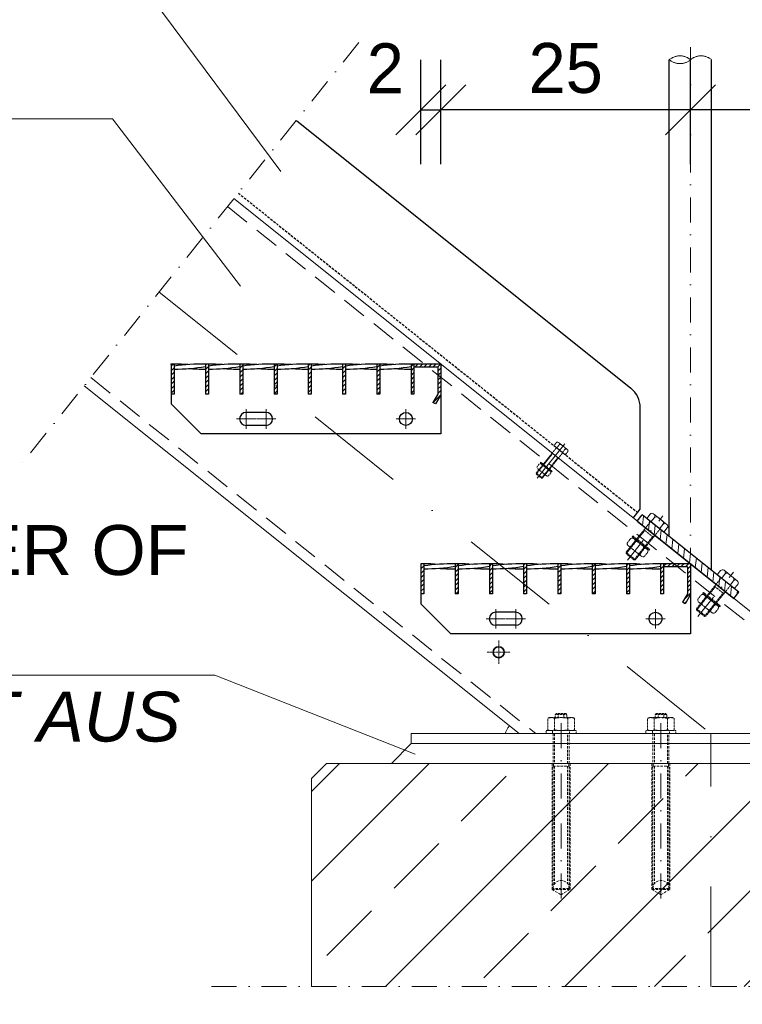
# Model space of a CAD drawing. Header units: millimetres. Extents: x -6179 to 18141, y -8419 to 8561.
# Tile 31 of 118: x 6602 to 7325, y -7547 to -6562. Entities that reach past the tile are written whole.
import ezdxf

# ---------------------------------------------------------------- set-up
doc = ezdxf.new("R2010")
doc.units = ezdxf.units.MM
for name, pattern in [('ACAD_ISO10W100', [18, 12, -3, 0, -3]), ('DASHDOT', [1, 0.5, -0.25, 0, -0.25]), ('HIDDEN', [0.375, 0.25, -0.125]), ('STRICHPUNKT', [25.4, 12.7, -6.35, 0, -6.35])]:
    doc.linetypes.add(name, pattern=pattern)
for name, color, linetype in [('A-Dimline-D', 7, 'Continuous'), ('POL_Bema', 7, 'Continuous'), ('Text', 7, 'Continuous')]:
    doc.layers.add(name, color=color, linetype=linetype)
for name, color, linetype, lineweight in [('Bemaßung', 7, 'Continuous', 9), ('Betonfundamente', 7, 'Continuous', 18), ('Dübel', 7, 'Continuous', 9), ('Dübel&Schrauben', 7, 'Continuous', 9), ('Geländer', 7, 'Continuous', 25), ('Mutter M12', 7, 'Continuous', 9), ('Mutter M16', 7, 'Continuous', 9), ('Schraffur Stahl', 7, 'Continuous', 5), ('Schrauben M12', 7, 'Continuous', 9), ('Stufen&Podest', 7, 'Continuous', 9), ('Tragegurt', 7, 'Continuous', 20)]:
    doc.layers.add(name, color=color, linetype=linetype, lineweight=lineweight)
doc.styles.add('Arial_Standard', font='arial.ttf')
doc.dimstyles.new('DIN', dxfattribs={"dimtxt": 2.5, "dimasz": 2.5, "dimexe": 1.25, "dimexo": 0.625, "dimtad": 1, "dimtih": 1, "dimdec": 4, "dimdsep": 46, "dimlunit": 6, "dimtxsty": 'Standard', "dimcen": 2.5, "dimadec": 0, "dimazin": 0, "dimtfac": 1, "dimtdec": 4, "dimtmove": 0, "dimatfit": 3, "dimfxl": 0, "dimtvp": 1, "dimtolj": 1, "dimtzin": 0, "dimarcsym": 0})

# ---------------------------------------------------------------- blocks, each defined once
blk = doc.blocks.new('_Oblique')
at = {"layer": 'POL_Bema', "color": 0, "lineweight": -2}
blk.add_line((-0.5, -0.5), (0.5, 0.5), dxfattribs=at)
blk = doc.blocks.new('*D58')
at = {"layer": 'Bemaßung', "color": 0, "lineweight": -2}
for p, q in [((6893.76, -7579.47), (6893.76, -7696.51)), ((7693.76, -7579.47), (7693.76, -7696.51)), ((7693.76, -7646.51), (6893.76, -7646.51))]:
    blk.add_line(p, q, dxfattribs=at)
at = {"layer": 'DEFPOINTS', "color": 0}
for p in [(6893.76, -7529.47), (7693.76, -7529.47), (6893.76, -7646.51)]:
    blk.add_point(p, dxfattribs=at)
at = {"layer": 'Bemaßung', "color": 0, "lineweight": -2, "xscale": 50, "yscale": 50, "zscale": 50, "rotation": 180}
blk.add_blockref('_Oblique', (6893.76, -7646.51), dxfattribs=at)
at = {"layer": 'Bemaßung', "color": 0, "lineweight": -2, "xscale": 50, "yscale": 50, "zscale": 50}
blk.add_blockref('_Oblique', (7693.76, -7646.51), dxfattribs=at)
at = {"layer": 'Bemaßung', "color": 0, "insert": (7293.76, -7602.8), "char_height": 50, "attachment_point": 5}
blk.add_mtext('\\A1;800', dxfattribs=at)
blk = doc.blocks.new('*D69')
at = {"layer": 'Bemaßung', "color": 0, "lineweight": -2}
for p, q in [((7353.35, -6906.27), (7490.25, -6906.27)), ((7440.25, -7106.27), (7440.25, -6906.27)), ((7353.35, -7106.27), (7490.25, -7106.27))]:
    blk.add_line(p, q, dxfattribs=at)
at = {"layer": 'DEFPOINTS', "color": 0}
for p in [(7003.35, -6906.27), (7440.25, -6906.27), (7003.35, -7106.27)]:
    blk.add_point(p, dxfattribs=at)
at = {"layer": 'Bemaßung', "color": 0, "lineweight": -2, "xscale": 50, "yscale": 50, "zscale": 50}
for p, rotation in [((7440.25, -6906.27), 90), ((7440.25, -7106.27), 270)]:
    blk.add_blockref('_Oblique', p, dxfattribs=dict(at, rotation=rotation))
at = {"layer": 'Bemaßung', "color": 0, "insert": (7392.41, -7006.27), "char_height": 50, "attachment_point": 5, "rotation": 90}
blk.add_mtext('\\A1;20', dxfattribs=at)
blk = doc.blocks.new('*D70')
at = {"layer": 'Bemaßung', "color": 0, "lineweight": -2}
for p, q in [((7023.35, -6706.27), (7023.35, -6601.66)), ((7273.35, -6706.27), (7273.35, -6601.66)), ((7273.35, -6651.66), (7023.35, -6651.66))]:
    blk.add_line(p, q, dxfattribs=at)
at = {"layer": 'DEFPOINTS', "color": 0}
for p in [(7023.35, -6651.66), (7023.35, -7106.27), (7273.35, -7106.27)]:
    blk.add_point(p, dxfattribs=at)
at = {"layer": 'Bemaßung', "color": 0, "lineweight": -2, "xscale": 50, "yscale": 50, "zscale": 50, "rotation": 180}
blk.add_blockref('_Oblique', (7023.35, -6651.66), dxfattribs=at)
at = {"layer": 'Bemaßung', "color": 0, "lineweight": -2, "xscale": 50, "yscale": 50, "zscale": 50}
blk.add_blockref('_Oblique', (7273.35, -6651.66), dxfattribs=at)
at = {"layer": 'Bemaßung', "color": 0, "insert": (7148.35, -6610.21), "char_height": 50, "attachment_point": 5}
blk.add_mtext('\\A1;25', dxfattribs=at)
blk = doc.blocks.new('*D71')
at = {"layer": 'Bemaßung', "color": 0, "lineweight": -2}
for p, q in [((7003.35, -6706.27), (7003.35, -6601.66)), ((7023.35, -6706.27), (7023.35, -6601.66)), ((7003.35, -6651.66), (7023.35, -6651.66))]:
    blk.add_line(p, q, dxfattribs=at)
at = {"layer": 'DEFPOINTS', "color": 0}
for p in [(7023.35, -6651.66), (7003.35, -7106.27), (7023.35, -7106.27)]:
    blk.add_point(p, dxfattribs=at)
at = {"layer": 'Bemaßung', "color": 0, "lineweight": -2, "xscale": 50, "yscale": 50, "zscale": 50, "rotation": 180}
blk.add_blockref('_Oblique', (7003.35, -6651.66), dxfattribs=at)
at = {"layer": 'Bemaßung', "color": 0, "lineweight": -2, "xscale": 50, "yscale": 50, "zscale": 50}
blk.add_blockref('_Oblique', (7023.35, -6651.66), dxfattribs=at)
at = {"layer": 'Bemaßung', "color": 0, "insert": (6967.75, -6610.21), "char_height": 50, "attachment_point": 5}
blk.add_mtext('\\A1;2', dxfattribs=at)
blk = doc.blocks.new('*D72')
at = {"layer": 'Bemaßung', "color": 0, "lineweight": -2}
for p, q in [((7273.35, -6706.27), (7273.35, -6601.66)), ((7485.85, -6706.27), (7485.85, -6601.66)), ((7485.85, -6651.66), (7273.35, -6651.66))]:
    blk.add_line(p, q, dxfattribs=at)
at = {"layer": 'DEFPOINTS', "color": 0}
for p in [(7273.35, -6651.66), (7273.35, -7106.27), (7485.85, -7106.27)]:
    blk.add_point(p, dxfattribs=at)
at = {"layer": 'Bemaßung', "color": 0, "lineweight": -2, "xscale": 50, "yscale": 50, "zscale": 50, "rotation": 180}
blk.add_blockref('_Oblique', (7273.35, -6651.66), dxfattribs=at)
at = {"layer": 'Bemaßung', "color": 0, "lineweight": -2, "xscale": 50, "yscale": 50, "zscale": 50}
blk.add_blockref('_Oblique', (7485.85, -6651.66), dxfattribs=at)
at = {"layer": 'Bemaßung', "color": 0, "insert": (7398.35, -6610.21), "char_height": 50, "attachment_point": 5}
blk.add_mtext('\\A1;21', dxfattribs=at)

msp = doc.modelspace()

# ---------------------------------------------------------------- hatches: boundary and pattern name
at = {"layer": 'Betonfundamente', "lineweight": 9}
h = msp.add_hatch(dxfattribs=at)
h.set_pattern_fill('ANSI33', color=256, scale=20, style=0)
h.set_pattern_definition([(45, (-127300.86, -4579.97), (-89.80256, 89.80256), []), (45, (-127211.06, -4579.97), (-89.80256, 89.80256), [63.5, -31.75])])
h.paths.add_polyline_path([(6893.76101, -7529.46565), (7693.76101, -7529.46565), (7693.76101, -7321.27428), (7678.76101, -7306.27428), (6908.76101, -7306.27428), (6893.76101, -7321.27428)])
at = {"layer": 'Geländer', "lineweight": 9}
h = msp.add_hatch(dxfattribs=at)
h.set_pattern_fill('ANSI31', color=256, scale=2, angle=218.65980825, style=0)
h.set_pattern_definition([(263.6598083, (-134973.143, -23427.13), (6.31116172, -0.7012402), [])])
h.paths.add_polyline_path([(7308.65001, -7124.2655), (7321.76861, -7134.76038), (7316.77105, -7141.00733), (7303.65245, -7130.51245)])
h.paths.add_polyline_path([(7273.35474, -7096.02929), (7308.65001, -7124.2655), (7303.65245, -7130.51245), (7268.35718, -7102.27624)])
h.paths.add_polyline_path([(7241.99095, -7072.475, -0.414213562), (7243.67763, -7072.28759), (7246.62123, -7074.64248), (7273.35474, -7096.02929), (7268.35718, -7102.27624), (7237.74302, -7077.78491)])
h.paths.add_polyline_path([(7232.62052, -7064.97866, 0.414213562), (7232.43312, -7063.29199), (7238.05947, -7067.79307), (7233.06191, -7074.04002), (7228.3726, -7070.28857)])
h.paths.add_polyline_path([(7238.05947, -7067.79307), (7243.67763, -7072.28759, 0.414213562), (7241.99095, -7072.475), (7237.74302, -7077.78491), (7233.06191, -7074.04002)])
h.paths.add_polyline_path([(7224.94087, -7057.29819), (7232.43312, -7063.29199, -0.414213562), (7232.62052, -7064.97866), (7228.3726, -7070.28857), (7219.94331, -7063.54514)])
at = {"layer": 'Schraffur Stahl'}
h = msp.add_hatch(dxfattribs=at)
h.set_pattern_fill('ANSI31', color=256, angle=180, style=0)
h.set_pattern_definition([(225, (-14940295.4306, 2485390.305), (2.2450640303, -2.2450640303), [])])
h.paths.add_polyline_path([(6756.35474, -6906.27428), (6756.35474, -6936.27428), (6753.35474, -6936.27428), (6753.35474, -6906.27428)], flags=0)
h = msp.add_hatch(dxfattribs=at)
h.set_pattern_fill('ANSI31', color=256, angle=180, style=0)
h.set_pattern_definition([(225, (-14940329.7306, 2485390.305), (2.2450640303, -2.2450640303), [])])
h.paths.add_polyline_path([(6790.65474, -6906.27428), (6790.65474, -6936.27428), (6787.65474, -6936.27428), (6787.65474, -6906.27428)], flags=0)
h = msp.add_hatch(dxfattribs=at)
h.set_pattern_fill('ANSI31', color=256, angle=180, style=0)
h.set_pattern_definition([(225, (-14940364.0306, 2485390.305), (2.2450640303, -2.2450640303), [])])
h.paths.add_polyline_path([(6824.95474, -6906.27428), (6824.95474, -6936.27428), (6821.95474, -6936.27428), (6821.95474, -6906.27428)], flags=0)
h = msp.add_hatch(dxfattribs=at)
h.set_pattern_fill('ANSI31', color=256, angle=180, style=0)
h.set_pattern_definition([(225, (-14940398.3306, 2485390.305), (2.2450640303, -2.2450640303), [])])
h.paths.add_polyline_path([(6859.25474, -6906.27428), (6859.25474, -6936.27428), (6856.25474, -6936.27428), (6856.25474, -6906.27428)], flags=0)
h = msp.add_hatch(dxfattribs=at)
h.set_pattern_fill('ANSI31', color=256, angle=180, style=0)
h.set_pattern_definition([(225, (-14940432.6306, 2485390.305), (2.2450640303, -2.2450640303), [])])
h.paths.add_polyline_path([(6893.55474, -6906.27428), (6893.55474, -6936.27428), (6890.55474, -6936.27428), (6890.55474, -6906.27428)], flags=0)
h = msp.add_hatch(dxfattribs=at)
h.set_pattern_fill('ANSI31', color=256, angle=180, style=0)
h.set_pattern_definition([(225, (-14940466.9306, 2485390.305), (2.2450640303, -2.2450640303), [])])
h.paths.add_polyline_path([(6927.85474, -6906.27428), (6927.85474, -6936.27428), (6924.85474, -6936.27428), (6924.85474, -6906.27428)], flags=0)
h = msp.add_hatch(dxfattribs=at)
h.set_pattern_fill('ANSI31', color=256, angle=180, style=0)
h.set_pattern_definition([(225, (-14940501.2306, 2485390.305), (2.2450640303, -2.2450640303), [])])
h.paths.add_polyline_path([(6962.15474, -6906.27428), (6962.15474, -6936.27428), (6959.15474, -6936.27428), (6959.15474, -6906.27428)], flags=0)
h = msp.add_hatch(dxfattribs=at)
h.set_pattern_fill('ANSI31', color=256, angle=180, style=0)
h.set_pattern_definition([(225, (-14940535.5306, 2485390.305), (2.2450640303, -2.2450640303), [])])
h.paths.add_polyline_path([(6996.45474, -6906.27428), (6996.45474, -6936.27428), (6993.45474, -6936.27428), (6993.45474, -6906.27428)], flags=0)
h = msp.add_hatch(dxfattribs=at)
h.set_pattern_fill('ANSI31', color=256, angle=180, style=0)
h.set_pattern_definition([(225, (-14940562.4306, 2485390.305), (2.2450640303, -2.2450640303), [])])
h.paths.add_polyline_path([(7023.35474, -6906.27428), (7023.35474, -6937.07813), (7018.04534, -6946.27428), (7015.44726, -6944.77428), (7020.35474, -6936.27428), (7020.35474, -6909.27428), (6996.45474, -6909.27428), (6996.45474, -6906.27428)], flags=0)
h = msp.add_hatch(dxfattribs=at)
h.set_pattern_fill('ANSI31', color=256, angle=180, style=0)
h.set_pattern_definition([(225, (-14940545.4306, 2485190.305), (2.2450640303, -2.2450640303), [])])
h.paths.add_polyline_path([(7006.35474, -7106.27428), (7006.35474, -7136.27428), (7003.35474, -7136.27428), (7003.35474, -7106.27428)], flags=0)
h = msp.add_hatch(dxfattribs=at)
h.set_pattern_fill('ANSI31', color=256, angle=180, style=0)
h.set_pattern_definition([(225, (-14940579.7306, 2485190.305), (2.2450640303, -2.2450640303), [])])
h.paths.add_polyline_path([(7040.65474, -7106.27428), (7040.65474, -7136.27428), (7037.65474, -7136.27428), (7037.65474, -7106.27428)], flags=0)
h = msp.add_hatch(dxfattribs=at)
h.set_pattern_fill('ANSI31', color=256, angle=180, style=0)
h.set_pattern_definition([(225, (-14940614.0306, 2485190.305), (2.2450640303, -2.2450640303), [])])
h.paths.add_polyline_path([(7074.95474, -7106.27428), (7074.95474, -7136.27428), (7071.95474, -7136.27428), (7071.95474, -7106.27428)], flags=0)
h = msp.add_hatch(dxfattribs=at)
h.set_pattern_fill('ANSI31', color=256, angle=180, style=0)
h.set_pattern_definition([(225, (-14940648.3306, 2485190.305), (2.2450640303, -2.2450640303), [])])
h.paths.add_polyline_path([(7109.25474, -7106.27428), (7109.25474, -7136.27428), (7106.25474, -7136.27428), (7106.25474, -7106.27428)], flags=0)
h = msp.add_hatch(dxfattribs=at)
h.set_pattern_fill('ANSI31', color=256, angle=180, style=0)
h.set_pattern_definition([(225, (-14940682.6306, 2485190.305), (2.2450640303, -2.2450640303), [])])
h.paths.add_polyline_path([(7143.55474, -7106.27428), (7143.55474, -7136.27428), (7140.55474, -7136.27428), (7140.55474, -7106.27428)], flags=0)
h = msp.add_hatch(dxfattribs=at)
h.set_pattern_fill('ANSI31', color=256, angle=180, style=0)
h.set_pattern_definition([(225, (-14940716.9306, 2485190.305), (2.2450640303, -2.2450640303), [])])
h.paths.add_polyline_path([(7177.85474, -7106.27428), (7177.85474, -7136.27428), (7174.85474, -7136.27428), (7174.85474, -7106.27428)], flags=0)
h = msp.add_hatch(dxfattribs=at)
h.set_pattern_fill('ANSI31', color=256, angle=180, style=0)
h.set_pattern_definition([(225, (-14940751.2306, 2485190.305), (2.2450640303, -2.2450640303), [])])
h.paths.add_polyline_path([(7212.15474, -7106.27428), (7212.15474, -7136.27428), (7209.15474, -7136.27428), (7209.15474, -7106.27428)], flags=0)
h = msp.add_hatch(dxfattribs=at)
h.set_pattern_fill('ANSI31', color=256, angle=180, style=0)
h.set_pattern_definition([(225, (-14940785.5306, 2485190.305), (2.2450640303, -2.2450640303), [])])
h.paths.add_polyline_path([(7246.45474, -7106.27428), (7246.45474, -7136.27428), (7243.45474, -7136.27428), (7243.45474, -7106.27428)], flags=0)
h = msp.add_hatch(dxfattribs=at)
h.set_pattern_fill('ANSI31', color=256, angle=180, style=0)
h.set_pattern_definition([(225, (-14940812.4306, 2485190.305), (2.2450640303, -2.2450640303), [])])
h.paths.add_polyline_path([(7273.35474, -7106.27428), (7273.35474, -7137.07813), (7268.04534, -7146.27428), (7265.44726, -7144.77428), (7270.35474, -7136.27428), (7270.35474, -7109.27428), (7246.45474, -7109.27428), (7246.45474, -7106.27428)], flags=0)

# ---------------------------------------------------------------- linework, layer by layer
at = {"linetype": 'ACAD_ISO10W100', "lineweight": 18, "ltscale": 5}
for centre, start, end in [((7262.76448, -6614.03543), 49.57798829, 130.42201171), ((7262.76448, -6589.15252), 229.57798829, 310.42201171), ((7283.95799, -6614.03543), 49.57798829, 130.42201171)]:
    msp.add_arc(centre, 16.34262, start, end, dxfattribs=at)
at = {"layer": 'A-Dimline-D'}
for p in [(6753.35474, -6906.27428), (7023.35474, -6906.27428)]:
    msp.add_point(p, dxfattribs=at)
at = {"layer": 'Betonfundamente'}
for p, q in [((6893.76101, -7321.27428), (6908.76101, -7306.27428)), ((7678.76101, -7306.27428), (6908.76101, -7306.27428)), ((6893.76101, -7529.46565), (6893.76101, -7321.27428))]:
    msp.add_line(p, q, dxfattribs=at)
at = {"layer": 'Dübel', "linetype": 'DASHDOT', "lineweight": 9, "ltscale": 50}
for p, q in [((6941.11628, -6584.35855), (6601.59452, -7008.76075)), ((7273.35474, -6589.15252), (7273.35474, -7096.02929)), ((7210.24589, -7102.55164), (7245.7777, -7058.13688)), ((7280.84463, -7159.03064), (7316.37644, -7114.61587)), ((7143.76101, -7441.27428), (7143.76101, -7250.27428)), ((7243.76101, -7441.27428), (7243.76101, -7250.27428)), ((6793.76101, -7529.46565), (7793.76101, -7529.46565))]:
    msp.add_line(p, q, dxfattribs=at)
at = {"layer": 'Dübel', "linetype": 'DASHDOT', "lineweight": 9, "ltscale": 200}
for p in [(6741.21387, -6834.23657), (7293.76101, -7529.46565)]:
    msp.add_line(p, (7293.76101, -7276.27428), dxfattribs=at)
at = {"layer": 'Dübel', "linetype": 'HIDDEN', "lineweight": 9}
for p, q in [((7138.96101, -7256.27428), (7137.96101, -7257.27428)), ((7137.96101, -7257.27428), (7149.56101, -7257.27428)), ((7137.96101, -7257.27428), (7137.96101, -7260.27428)), ((7148.56101, -7256.27428), (7138.96101, -7256.27428)), ((7140.86101, -7257.27428), (7140.86101, -7260.27428)), ((7146.66101, -7260.27428), (7146.66101, -7257.27428)), ((7149.56101, -7257.27428), (7148.56101, -7256.27428)), ((7149.56101, -7260.27428), (7149.56101, -7257.27428)), ((7238.96101, -7256.27428), (7237.96101, -7257.27428)), ((7237.96101, -7257.27428), (7249.56101, -7257.27428)), ((7237.96101, -7257.27428), (7237.96101, -7260.27428)), ((7248.56101, -7256.27428), (7238.96101, -7256.27428)), ((7240.86101, -7257.27428), (7240.86101, -7260.27428)), ((7246.66101, -7260.27428), (7246.66101, -7257.27428)), ((7249.56101, -7257.27428), (7248.56101, -7256.27428)), ((7249.56101, -7260.27428), (7249.56101, -7257.27428))]:
    msp.add_line(p, q, dxfattribs=at)
at = {"layer": 'Dübel', "linetype": 'HIDDEN', "lineweight": 9, "ltscale": 10}
for p, q in [((7135.76101, -7276.27428), (7135.76101, -7306.27428)), ((7137.28101, -7276.27428), (7137.28101, -7306.27428)), ((7150.24101, -7306.27428), (7150.24101, -7276.27428)), ((7151.76101, -7306.27428), (7151.76101, -7276.27428)), ((7235.76101, -7276.27428), (7235.76101, -7306.27428)), ((7237.28101, -7276.27428), (7237.28101, -7306.27428)), ((7250.24101, -7306.27428), (7250.24101, -7276.27428)), ((7251.76101, -7306.27428), (7251.76101, -7276.27428)), ((7152.76101, -7306.27428), (7134.76101, -7306.27428)), ((7134.76101, -7306.27428), (7134.76101, -7432.27428)), ((7135.76101, -7306.27428), (7143.76101, -7306.27428)), ((7135.76101, -7431.27428), (7135.76101, -7308.77428)), ((7135.76101, -7308.77428), (7151.76101, -7308.77428)), ((7135.76101, -7308.77428), (7151.76101, -7308.77428)), ((7151.46101, -7306.27428), (7136.06101, -7306.27428)), ((7136.06101, -7306.27428), (7136.06101, -7308.77428)), ((7137.28101, -7308.77428), (7137.28101, -7426.58285)), ((7143.76101, -7306.27428), (7151.76101, -7306.27428)), ((7150.24101, -7308.77428), (7150.24101, -7426.58285)), ((7151.46101, -7308.77428), (7151.46101, -7306.27428)), ((7151.76101, -7308.77428), (7151.76101, -7431.27428)), ((7152.76101, -7432.27428), (7152.76101, -7306.27428)), ((7252.76101, -7306.27428), (7234.76101, -7306.27428)), ((7234.76101, -7306.27428), (7234.76101, -7432.27428)), ((7235.76101, -7306.27428), (7243.76101, -7306.27428)), ((7235.76101, -7431.27428), (7235.76101, -7308.77428)), ((7235.76101, -7308.77428), (7251.76101, -7308.77428)), ((7235.76101, -7308.77428), (7251.76101, -7308.77428)), ((7251.46101, -7306.27428), (7236.06101, -7306.27428)), ((7236.06101, -7306.27428), (7236.06101, -7308.77428)), ((7237.28101, -7308.77428), (7237.28101, -7426.58285)), ((7243.76101, -7306.27428), (7251.76101, -7306.27428)), ((7250.24101, -7308.77428), (7250.24101, -7426.58285)), ((7251.46101, -7308.77428), (7251.46101, -7306.27428)), ((7251.76101, -7308.77428), (7251.76101, -7431.27428)), ((7252.76101, -7432.27428), (7252.76101, -7306.27428)), ((7134.76101, -7432.27428), (7143.76101, -7437.68203)), ((7134.76101, -7432.27428), (7152.76101, -7432.27428)), ((7151.76101, -7431.27428), (7135.76101, -7431.27428)), ((7143.76101, -7437.68203), (7152.76101, -7432.27428)), ((7234.76101, -7432.27428), (7243.76101, -7437.68203)), ((7234.76101, -7432.27428), (7252.76101, -7432.27428)), ((7251.76101, -7431.27428), (7235.76101, -7431.27428)), ((7243.76101, -7437.68203), (7252.76101, -7432.27428))]:
    msp.add_line(p, q, dxfattribs=at)
for centre in [(7143.76101, -7431.27432), (7243.76101, -7431.27432)]:
    msp.add_arc(centre, 8, 0.00028601, 179.99971399, dxfattribs=at)
at = {"layer": 'Dübel&Schrauben', "linetype": 'DASHDOT', "lineweight": 9, "ltscale": 0.5}
for p, q in [((7081.29229, -7183.19951), (7081.29229, -7206.34905)), ((7092.86706, -7194.77428), (7069.71752, -7194.77428))]:
    msp.add_line(p, q, dxfattribs=at)
at = {"layer": 'Dübel&Schrauben', "lineweight": 35}
msp.add_circle((7081.29229, -7194.77428), 5.5, dxfattribs=at)
at = {"layer": 'Geländer'}
for p, q in [((7252.15474, -7079.06929), (7252.16772, -6601.59398)), ((7294.55474, -7112.98929), (7294.55474, -6601.59398)), ((6878.64678, -6662.44543), (7213.65635, -6930.45308)), ((7223.03897, -7051.67167), (7223.03897, -6949.9748)), ((7216.03897, -7060.42167), (7223.03897, -7051.67167)), ((7219.94331, -7063.54514), (7224.94087, -7057.29819)), ((7321.76861, -7134.76038), (7224.94087, -7057.29819)), ((7219.94331, -7063.54514), (7316.77105, -7141.00733)), ((7316.77105, -7141.00733), (7321.76861, -7134.76038))]:
    msp.add_line(p, q, dxfattribs=at)
at = {"layer": 'Geländer', "linetype": 'HIDDEN', "ltscale": 10}
msp.add_line((6820.55014, -6735.06623), (7220.41184, -7054.95559), dxfattribs=at)
at = {"layer": 'Geländer'}
msp.add_arc((7198.03897, -6949.9748), 25, 0, 51.34019175, dxfattribs=at)
at = {"layer": 'Mutter M12', "linetype": 'HIDDEN'}
for p, q in [((7121.65795, -7006.61316), (7119.99244, -7008.69504)), ((7124.00056, -7006.35287), (7124.25295, -7006.55478)), ((7124.00056, -7006.35287), (7132.81881, -7013.40747)), ((7120.25273, -7011.03765), (7120.50513, -7011.23956)), ((7120.25273, -7011.03765), (7129.07099, -7018.09225)), ((7124.51324, -7008.89739), (7122.84773, -7010.97927)), ((7130.22381, -7013.46585), (7128.55831, -7015.54773)), ((7129.07099, -7018.09225), (7128.8186, -7017.89034)), ((7131.41359, -7017.83196), (7133.0791, -7015.75008)), ((7132.81881, -7013.40747), (7132.56642, -7013.20556)), ((7213.05945, -7081.47468), (7210.56118, -7084.59751)), ((7217.34238, -7084.90102), (7214.84411, -7088.02385)), ((7216.57336, -7081.08425), (7216.95194, -7081.38711)), ((7216.57336, -7081.08425), (7229.80073, -7091.66615)), ((7210.95162, -7088.11142), (7211.3302, -7088.41429)), ((7210.95162, -7088.11142), (7224.179, -7098.69332)), ((7225.90824, -7091.75371), (7223.40998, -7094.87654)), ((7227.69291, -7098.30289), (7230.19117, -7095.18006)), ((7229.80073, -7091.66615), (7229.42215, -7091.36328)), ((7224.179, -7098.69332), (7223.80041, -7098.39045)), ((7283.65819, -7137.95367), (7281.15992, -7141.0765)), ((7281.55036, -7144.59041), (7281.92894, -7144.89328)), ((7281.55036, -7144.59041), (7294.77774, -7155.17231)), ((7287.94112, -7141.38002), (7285.44285, -7144.50285)), ((7287.1721, -7137.56324), (7287.55068, -7137.86611)), ((7287.1721, -7137.56324), (7300.39948, -7148.14514)), ((7296.50698, -7148.23271), (7294.00872, -7151.35553)), ((7294.77774, -7155.17231), (7294.39915, -7154.86944)), ((7298.29165, -7154.78188), (7300.78991, -7151.65905)), ((7300.39948, -7148.14514), (7300.02089, -7147.84227))]:
    msp.add_line(p, q, dxfattribs=at)
for centre, radius, start, end in [((7121.29389, -7009.7362), 1.66667, 141.34019171, 231.34019171), ((7122.9594, -7007.65432), 1.66667, 51.34019171, 141.34019171), ((7123.21179, -7007.85623), 1.66667, 321.34019171, 51.34019171), ((7125.81469, -7009.93854), 1.66667, 51.34019171, 141.34019171), ((7121.54628, -7009.93811), 1.66667, 231.34019171, 321.34019171), ((7124.14918, -7012.02043), 1.66667, 141.34019171, 231.34019171), ((7127.25686, -7014.50657), 1.66667, 231.34019171, 321.34019171), ((7129.85975, -7016.58889), 1.66667, 141.34019171, 231.34019171), ((7130.11215, -7016.7908), 1.66667, 231.34019171, 321.34019171), ((7128.92237, -7012.42469), 1.66667, 321.34019171, 51.34019171), ((7131.52526, -7014.507), 1.66667, 51.34019171, 141.34019171), ((7131.77765, -7014.70892), 1.66667, 321.34019171, 51.34019171), ((7212.51335, -7086.15925), 2.5, 141.34019175, 231.34019175), ((7215.01162, -7083.03642), 2.5, 51.34019175, 141.34019175), ((7215.3902, -7083.33929), 2.5, 321.34019175, 51.34019175), ((7219.29455, -7086.46276), 2.5, 51.34019175, 141.34019175), ((7212.89194, -7086.46212), 2.5, 231.34019175, 321.34019175), ((7216.79629, -7089.58559), 2.5, 141.34019175, 231.34019175), ((7221.4578, -7093.3148), 2.5, 231.34019175, 321.34019175), ((7225.36215, -7096.43828), 2.5, 141.34019175, 231.34019175), ((7223.95607, -7090.19198), 2.5, 321.34019175, 51.34019175), ((7227.86041, -7093.31545), 2.5, 51.34019175, 141.34019175), ((7228.239, -7093.61832), 2.5, 321.34019175, 51.34019175), ((7225.74073, -7096.74115), 2.5, 231.34019175, 321.34019175), ((7283.1121, -7142.63824), 2.5, 141.34019175, 231.34019175), ((7283.49068, -7142.94111), 2.5, 231.34019175, 321.34019175), ((7285.61036, -7139.51541), 2.5, 51.34019175, 141.34019175), ((7287.39503, -7146.06458), 2.5, 141.34019175, 231.34019175), ((7285.98895, -7139.81828), 2.5, 321.34019175, 51.34019175), ((7289.89329, -7142.94175), 2.5, 51.34019175, 141.34019175), ((7294.55481, -7146.67097), 2.5, 321.34019175, 51.34019175), ((7292.05654, -7149.7938), 2.5, 231.34019175, 321.34019175), ((7295.96089, -7152.91727), 2.5, 141.34019175, 231.34019175), ((7296.33947, -7153.22014), 2.5, 231.34019175, 321.34019175), ((7298.45915, -7149.79444), 2.5, 51.34019175, 141.34019175), ((7298.83774, -7150.09731), 2.5, 321.34019175, 51.34019175)]:
    msp.add_arc(centre, radius, start, end, dxfattribs=at)
at = {"layer": 'Mutter M16', "linetype": 'HIDDEN', "lineweight": 9}
for p, q in [((7131.76101, -7260.27428), (7130.38601, -7261.06814)), ((7130.38601, -7272.48043), (7130.38601, -7261.06814)), ((7155.76101, -7260.27428), (7131.76101, -7260.27428)), ((7137.07351, -7261.06814), (7137.07351, -7272.48043)), ((7150.44851, -7261.06814), (7150.44851, -7272.48043)), ((7157.13601, -7261.06814), (7155.76101, -7260.27428)), ((7157.13601, -7261.06814), (7157.13601, -7272.48043)), ((7231.76101, -7260.27428), (7230.38601, -7261.06814)), ((7230.38601, -7272.48043), (7230.38601, -7261.06814)), ((7255.76101, -7260.27428), (7231.76101, -7260.27428)), ((7237.07351, -7261.06814), (7237.07351, -7272.48043)), ((7250.44851, -7261.06814), (7250.44851, -7272.48043)), ((7257.13601, -7261.06814), (7255.76101, -7260.27428)), ((7257.13601, -7261.06814), (7257.13601, -7272.48043)), ((7128.76101, -7276.27428), (7128.76101, -7273.27428)), ((7128.76101, -7273.27428), (7131.76101, -7273.27428)), ((7131.76101, -7273.27428), (7130.38601, -7272.48043)), ((7155.76101, -7273.27428), (7131.76101, -7273.27428)), ((7135.26101, -7276.27428), (7135.26101, -7273.27429)), ((7152.26101, -7273.27429), (7152.26101, -7276.27428)), ((7157.13601, -7272.48043), (7155.76101, -7273.27428)), ((7155.76102, -7273.27428), (7158.76101, -7273.27428)), ((7158.76101, -7273.27428), (7158.76101, -7276.27428)), ((7228.76101, -7276.27428), (7228.76101, -7273.27428)), ((7228.76101, -7273.27428), (7231.76101, -7273.27428)), ((7231.76101, -7273.27428), (7230.38601, -7272.48043)), ((7255.76101, -7273.27428), (7231.76101, -7273.27428)), ((7235.26101, -7276.27428), (7235.26101, -7273.27429)), ((7252.26101, -7273.27429), (7252.26101, -7276.27428)), ((7257.13601, -7272.48043), (7255.76101, -7273.27428)), ((7255.76102, -7273.27428), (7258.76101, -7273.27428)), ((7258.76101, -7273.27428), (7258.76101, -7276.27428)), ((7158.76101, -7276.27428), (7128.76101, -7276.27428)), ((7258.76101, -7276.27428), (7228.76101, -7276.27428))]:
    msp.add_line(p, q, dxfattribs=at)
for centre, radius, start, end in [((7133.72976, -7267.7132), 7.43892, 63.288777, 116.711223), ((7143.76101, -7288.83918), 28.5649, 76.46047899, 103.53952101), ((7153.79226, -7267.7132), 7.43892, 63.288777, 116.711223), ((7233.72976, -7267.7132), 7.43892, 63.288777, 116.711223), ((7243.76101, -7288.83918), 28.5649, 76.46047899, 103.53952101), ((7253.79226, -7267.7132), 7.43892, 63.288777, 116.711223), ((7133.72976, -7265.83536), 7.43892, 243.288777, 296.711223), ((7143.76101, -7244.70939), 28.5649, 256.46047899, 283.53952101), ((7153.79226, -7265.83536), 7.43892, 243.288777, 296.711223), ((7233.72976, -7265.83536), 7.43892, 243.288777, 296.711223), ((7243.76101, -7244.70939), 28.5649, 256.46047899, 283.53952101), ((7253.79226, -7265.83536), 7.43892, 243.288777, 296.711223)]:
    msp.add_arc(centre, radius, start, end, dxfattribs=at)
at = {"layer": 'Schrauben M12', "linetype": 'STRICHPUNKT', "lineweight": 9, "ltscale": 10}
msp.add_line((7119.91787, -7020.49494), (7147.47317, -6986.05081), dxfattribs=at)
at = {"layer": 'Schrauben M12', "linetype": 'HIDDEN'}
for p, q in [((7138.90493, -6985.05444), (7136.61438, -6987.91762)), ((7138.57678, -6989.48755), (7136.61438, -6987.91762)), ((7141.76022, -6987.33867), (7139.46967, -6990.20185)), ((7141.24754, -6984.79415), (7141.49993, -6984.99606)), ((7150.06579, -6991.84875), (7141.24754, -6984.79415)), ((7144.10282, -6987.07838), (7147.2105, -6989.56452)), ((7138.70172, -6990.612), (7118.82611, -7015.45651)), ((7144.94867, -6995.60956), (7125.07306, -7020.45407)), ((7141.07556, -7000.45094), (7134.82861, -6995.45338)), ((7138.57678, -6989.48755), (7148.03553, -6997.05454)), ((7147.47079, -6991.90713), (7145.18024, -6994.77031)), ((7150.32608, -6994.19136), (7148.03553, -6997.05454)), ((7150.06579, -6991.84875), (7149.8134, -6991.64684)), ((7118.93023, -7016.39355), (7118.82611, -7015.45651)), ((7124.13602, -7020.55818), (7118.93023, -7016.39355)), ((7125.07306, -7020.45407), (7124.13602, -7020.55818)), ((7232.62052, -7064.97866), (7208.81169, -7094.73971)), ((7241.99095, -7072.475), (7218.18211, -7102.23605)), ((7236.18129, -7079.73708), (7226.81086, -7072.24074)), ((7208.96786, -7096.14527), (7208.81169, -7094.73971)), ((7216.77655, -7102.39222), (7208.96786, -7096.14527)), ((7218.18211, -7102.23605), (7216.77655, -7102.39222)), ((7303.21926, -7121.45765), (7279.41043, -7151.2187)), ((7312.58969, -7128.954), (7288.78086, -7158.71504)), ((7306.78003, -7136.21608), (7297.4096, -7128.71973)), ((7279.5666, -7152.62426), (7279.41043, -7151.2187)), ((7287.37529, -7158.87121), (7279.5666, -7152.62426)), ((7288.78085, -7158.71504), (7287.37529, -7158.87121))]:
    msp.add_line(p, q, dxfattribs=at)
at = {"layer": 'Schrauben M12', "linetype": 'HIDDEN', "lineweight": 9}
for p, q in [((7135.34919, -6995.86985), (7118.93023, -7016.39355)), ((7135.34919, -6995.86985), (7135.24508, -6994.9328)), ((7123.00456, -7005.06354), (7123.42103, -7004.54296)), ((7134.29533, -7014.09615), (7123.00456, -7005.06354)), ((7123.00456, -7005.06354), (7123.12434, -7005.65189)), ((7133.69503, -7014.10844), (7123.12434, -7005.65189)), ((7134.71179, -7013.57557), (7123.42103, -7004.54296)), ((7140.55499, -7000.03448), (7124.13602, -7020.55818)), ((7140.55499, -7000.03448), (7141.49203, -6999.93036)), ((7125.07306, -7020.45407), (7118.82611, -7015.45651)), ((7134.29533, -7014.09615), (7133.69503, -7014.10844)), ((7134.29533, -7014.09615), (7134.71179, -7013.57557)), ((7227.59173, -7072.86544), (7208.96786, -7096.14527)), ((7227.59173, -7072.86544), (7227.43556, -7071.45987)), ((7215.07936, -7079.15025), (7215.70406, -7078.36938)), ((7232.01551, -7092.69917), (7215.07936, -7079.15025)), ((7215.07936, -7079.15025), (7215.25903, -7080.03278)), ((7231.11506, -7092.71761), (7215.25903, -7080.03278)), ((7232.6402, -7091.9183), (7215.70406, -7078.36938)), ((7235.40042, -7079.11239), (7216.77655, -7102.39222)), ((7235.40042, -7079.11239), (7236.80598, -7078.95621)), ((7218.18211, -7102.23605), (7208.81169, -7094.73971)), ((7232.01551, -7092.69917), (7231.11506, -7092.71761)), ((7232.01551, -7092.69917), (7232.6402, -7091.9183)), ((7298.19047, -7129.34443), (7279.5666, -7152.62426)), ((7285.6781, -7135.62924), (7286.3028, -7134.84837)), ((7302.61425, -7149.17816), (7285.6781, -7135.62924)), ((7285.6781, -7135.62924), (7285.85777, -7136.51177)), ((7301.7138, -7149.1966), (7285.85777, -7136.51177)), ((7303.23894, -7148.39729), (7286.3028, -7134.84837)), ((7305.99916, -7135.59138), (7287.37529, -7158.87121)), ((7298.19047, -7129.34443), (7298.0343, -7127.93887)), ((7305.99916, -7135.59138), (7307.40472, -7135.43521)), ((7288.78085, -7158.71504), (7279.41043, -7151.2187)), ((7302.61425, -7149.17816), (7301.7138, -7149.1966)), ((7302.61425, -7149.17816), (7303.23894, -7148.39729))]:
    msp.add_line(p, q, dxfattribs=at)
at = {"layer": 'Schrauben M12'}
for p, q in [((7232.92533, -7056.64232), (7229.48951, -7060.9371)), ((7236.43924, -7056.25189), (7236.81783, -7056.55476)), ((7249.66662, -7066.83379), (7236.43924, -7056.25189)), ((7232.43312, -7063.29199), (7229.48951, -7060.9371)), ((7232.43312, -7063.29199), (7246.62123, -7074.64248)), ((7237.20826, -7060.06867), (7233.77244, -7064.36345)), ((7240.72217, -7059.67823), (7245.38369, -7063.40745)), ((7245.77412, -7066.92136), (7242.3383, -7071.21613)), ((7249.66662, -7066.83379), (7249.28803, -7066.53092)), ((7250.05706, -7070.3477), (7246.62123, -7074.64248)), ((7303.52407, -7113.12131), (7300.08825, -7117.41609)), ((7307.807, -7116.54766), (7304.37118, -7120.84244)), ((7307.03798, -7112.73088), (7307.41657, -7113.03375)), ((7320.26536, -7123.31278), (7307.03798, -7112.73088)), ((7311.32091, -7116.15722), (7315.98243, -7119.88644)), ((7303.03186, -7119.77098), (7300.08825, -7117.41609)), ((7303.03186, -7119.77098), (7317.21997, -7131.12147)), ((7316.37286, -7123.40035), (7312.93704, -7127.69513)), ((7320.6558, -7126.82669), (7317.21997, -7131.12147)), ((7320.26536, -7123.31278), (7319.88677, -7123.00991))]:
    msp.add_line(p, q, dxfattribs=at)
at = {"layer": 'Schrauben M12', "linetype": 'HIDDEN'}
for centre, radius, start, end in [((7140.20638, -6986.0956), 1.66667, 51.34019171, 141.34019171), ((7140.45877, -6986.29751), 1.66667, 321.34019171, 51.34019171), ((7143.06166, -6988.37983), 1.66667, 51.34019171, 141.34019171), ((7138.07703, -6990.11224), 0.8, 321.34019171, 51.34019171), ((7145.57337, -6996.10931), 0.8, 51.34019171, 141.34019171), ((7146.16934, -6990.86597), 1.66667, 321.34019171, 51.34019171), ((7148.77224, -6992.94828), 1.66667, 51.34019171, 141.34019171), ((7149.02463, -6993.1502), 1.66667, 321.34019171, 51.34019171), ((7231.68348, -7064.22903), 1.2, 321.34019175, 51.34019175), ((7242.92799, -7073.22464), 1.2, 51.34019175, 141.34019175), ((7302.28222, -7120.70802), 1.2, 321.34019175, 51.34019175), ((7313.52673, -7129.70363), 1.2, 51.34019175, 141.34019175)]:
    msp.add_arc(centre, radius, start, end, dxfattribs=at)
at = {"layer": 'Schrauben M12'}
for centre, start, end in [((7234.8775, -7058.20406), 51.34019175, 141.34019175), ((7235.25609, -7058.50693), 321.34019175, 51.34019175), ((7239.16043, -7061.6304), 51.34019175, 141.34019175), ((7243.82195, -7065.35962), 321.34019175, 51.34019175), ((7247.7263, -7068.48309), 51.34019175, 141.34019175), ((7248.10488, -7068.78596), 321.34019175, 51.34019175), ((7305.47624, -7114.68305), 51.34019175, 141.34019175), ((7305.85483, -7114.98592), 321.34019175, 51.34019175), ((7309.75918, -7118.1094), 51.34019175, 141.34019175), ((7314.42069, -7121.83861), 321.34019175, 51.34019175), ((7318.32504, -7124.96209), 51.34019175, 141.34019175), ((7318.70362, -7125.26496), 321.34019175, 51.34019175)]:
    msp.add_arc(centre, 2.5, start, end, dxfattribs=at)
at = {"layer": 'Stufen&Podest', "lineweight": 30}
for p, q in [((6753.35474, -6906.27428), (6753.35474, -6946.27428)), ((6756.35474, -6906.27428), (6753.35474, -6906.27428)), ((6756.35474, -6906.27428), (6756.35474, -6936.27428)), ((6787.65474, -6906.27428), (6787.65474, -6936.27428)), ((6790.65474, -6906.27428), (6787.65474, -6906.27428)), ((6790.65474, -6906.27428), (6790.65474, -6936.27428)), ((6821.95474, -6906.27428), (6821.95474, -6936.27428)), ((6824.95474, -6906.27428), (6821.95474, -6906.27428)), ((6824.95474, -6906.27428), (6824.95474, -6936.27428)), ((6856.25474, -6906.27428), (6856.25474, -6936.27428)), ((6859.25474, -6906.27428), (6856.25474, -6906.27428)), ((6859.25474, -6906.27428), (6859.25474, -6936.27428)), ((6890.55474, -6906.27428), (6890.55474, -6936.27428)), ((6893.55474, -6906.27428), (6890.55474, -6906.27428)), ((6893.55474, -6906.27428), (6893.55474, -6936.27428)), ((6924.85474, -6906.27428), (6924.85474, -6936.27428)), ((6927.85474, -6906.27428), (6924.85474, -6906.27428)), ((6927.85474, -6906.27428), (6927.85474, -6936.27428)), ((6959.15474, -6906.27428), (6959.15474, -6936.27428)), ((6962.15474, -6906.27428), (6959.15474, -6906.27428)), ((6962.15474, -6906.27428), (6962.15474, -6936.27428)), ((6993.45474, -6906.27428), (6993.45474, -6936.27428)), ((6996.45474, -6906.27428), (6993.45474, -6906.27428)), ((6996.45474, -6906.27428), (6996.45474, -6936.27428)), ((7023.35474, -6906.27428), (6996.45474, -6906.27428)), ((7020.35474, -6909.27428), (6996.45474, -6909.27428)), ((7020.35474, -6909.27428), (7020.35474, -6936.27428)), ((7023.35474, -6906.27428), (7023.35474, -6976.27428)), ((6756.35474, -6936.27428), (6753.35474, -6936.27428)), ((6790.65474, -6936.27428), (6787.65474, -6936.27428)), ((6824.95474, -6936.27428), (6821.95474, -6936.27428)), ((6859.25474, -6936.27428), (6856.25474, -6936.27428)), ((6893.55474, -6936.27428), (6890.55474, -6936.27428)), ((6927.85474, -6936.27428), (6924.85474, -6936.27428)), ((6962.15474, -6936.27428), (6959.15474, -6936.27428)), ((6996.45474, -6936.27428), (6993.45474, -6936.27428)), ((7020.35474, -6936.27428), (7015.44726, -6944.77428)), ((7023.35474, -6937.07813), (7018.04534, -6946.27428)), ((6783.35474, -6976.27428), (6753.35474, -6946.27428)), ((7018.04534, -6946.27428), (7015.44726, -6944.77428)), ((6848.35474, -6954.77428), (6828.35474, -6954.77428)), ((6848.35474, -6967.77428), (6828.35474, -6967.77428)), ((7023.35474, -6976.27428), (6783.35474, -6976.27428)), ((7003.35474, -7106.27428), (7003.35474, -7146.27428)), ((7006.35474, -7106.27428), (7003.35474, -7106.27428)), ((7006.35474, -7106.27428), (7006.35474, -7136.27428)), ((7037.65474, -7106.27428), (7037.65474, -7136.27428)), ((7040.65474, -7106.27428), (7037.65474, -7106.27428)), ((7040.65474, -7106.27428), (7040.65474, -7136.27428)), ((7071.95474, -7106.27428), (7071.95474, -7136.27428)), ((7074.95474, -7106.27428), (7071.95474, -7106.27428)), ((7074.95474, -7106.27428), (7074.95474, -7136.27428)), ((7106.25474, -7106.27428), (7106.25474, -7136.27428)), ((7109.25474, -7106.27428), (7106.25474, -7106.27428)), ((7109.25474, -7106.27428), (7109.25474, -7136.27428)), ((7140.55474, -7106.27428), (7140.55474, -7136.27428)), ((7143.55474, -7106.27428), (7140.55474, -7106.27428)), ((7143.55474, -7106.27428), (7143.55474, -7136.27428)), ((7174.85474, -7106.27428), (7174.85474, -7136.27428)), ((7177.85474, -7106.27428), (7174.85474, -7106.27428)), ((7177.85474, -7106.27428), (7177.85474, -7136.27428)), ((7209.15474, -7106.27428), (7209.15474, -7136.27428)), ((7212.15474, -7106.27428), (7209.15474, -7106.27428)), ((7212.15474, -7106.27428), (7212.15474, -7136.27428)), ((7243.45474, -7106.27428), (7243.45474, -7136.27428)), ((7246.45474, -7106.27428), (7243.45474, -7106.27428)), ((7246.45474, -7106.27428), (7246.45474, -7136.27428)), ((7273.35474, -7106.27428), (7246.45474, -7106.27428)), ((7273.35474, -7106.27428), (7273.35474, -7176.27428)), ((7270.35474, -7109.27428), (7246.45474, -7109.27428)), ((7270.35474, -7109.27428), (7270.35474, -7136.27428)), ((7006.35474, -7136.27428), (7003.35474, -7136.27428)), ((7040.65474, -7136.27428), (7037.65474, -7136.27428)), ((7074.95474, -7136.27428), (7071.95474, -7136.27428)), ((7109.25474, -7136.27428), (7106.25474, -7136.27428)), ((7143.55474, -7136.27428), (7140.55474, -7136.27428)), ((7177.85474, -7136.27428), (7174.85474, -7136.27428)), ((7212.15474, -7136.27428), (7209.15474, -7136.27428)), ((7246.45474, -7136.27428), (7243.45474, -7136.27428)), ((7270.35474, -7136.27428), (7265.44726, -7144.77428)), ((7033.35474, -7176.27428), (7003.35474, -7146.27428)), ((7268.04534, -7146.27428), (7265.44726, -7144.77428)), ((7273.35474, -7137.07813), (7268.04534, -7146.27428)), ((7098.35474, -7154.77428), (7078.35474, -7154.77428)), ((7273.35474, -7176.27428), (7033.35474, -7176.27428)), ((7098.35474, -7167.77428), (7078.35474, -7167.77428))]:
    msp.add_line(p, q, dxfattribs=at)
at = {"layer": 'Stufen&Podest'}
for p, q in [((7023.35474, -6906.27428), (7023.35474, -6961.27428)), ((7023.35474, -6906.27428), (7023.35474, -6961.27428)), ((7273.35474, -7106.27428), (7273.35474, -7161.27428)), ((7273.35474, -7106.27428), (7273.35474, -7161.27428))]:
    msp.add_line(p, q, dxfattribs=at)
at = {"layer": 'Stufen&Podest', "linetype": 'STRICHPUNKT', "lineweight": 9, "ltscale": 10}
for p, q in [((6828.35474, -6970.99037), (6828.35474, -6951.5582)), ((6848.35474, -6970.99037), (6848.35474, -6951.5582)), ((6988.35474, -6970.99037), (6988.35474, -6951.5582)), ((6818.63865, -6961.27428), (6838.07083, -6961.27428)), ((6838.63865, -6961.27428), (6858.07083, -6961.27428)), ((6978.63865, -6961.27428), (6998.07083, -6961.27428)), ((7078.35474, -7170.99037), (7078.35474, -7151.5582)), ((7098.35474, -7170.99037), (7098.35474, -7151.5582)), ((7238.35474, -7170.99037), (7238.35474, -7151.5582)), ((7068.63865, -7161.27428), (7088.07083, -7161.27428)), ((7088.63865, -7161.27428), (7108.07083, -7161.27428)), ((7228.63865, -7161.27428), (7248.07083, -7161.27428))]:
    msp.add_line(p, q, dxfattribs=at)
at = {"layer": 'Stufen&Podest', "lineweight": 30}
for centre in [(6988.35474, -6961.27428), (7238.35474, -7161.27428)]:
    msp.add_circle(centre, 6.5, dxfattribs=at)
for centre, radius, start, end in [((6785.35374, -7111.25255), 204.99118, 89.35684827, 98.1326063), ((6755.65574, -7111.26427), 204.99118, 85.86862889, 89.80462661), ((6755.65574, -6706.30775), 204.99118, 270.19537315, 278.98056321), ((6819.65374, -7111.25255), 204.99118, 89.35684827, 98.13260629), ((6789.95574, -7111.26427), 204.99118, 85.8686289, 89.80462661), ((6789.95574, -6706.30775), 204.99118, 270.19537315, 278.98056321), ((6853.95374, -7111.25255), 204.99118, 89.35684827, 98.13260629), ((6824.25574, -7111.26427), 204.99118, 85.86862891, 89.80462661), ((6824.25574, -6706.30775), 204.99118, 270.19537315, 278.98056321), ((6888.25374, -7111.25255), 204.99118, 89.35684827, 98.1326063), ((6858.55574, -7111.26427), 204.99118, 85.86862885, 89.80462654), ((6858.55574, -6706.30775), 204.99118, 270.19537315, 278.98056321), ((6922.55374, -7111.25255), 204.99118, 89.35684827, 98.13260629), ((6892.85574, -7111.26427), 204.99118, 85.86862888, 89.80462659), ((6892.85574, -6706.30775), 204.99118, 270.19537316, 278.98056321), ((6956.85374, -7111.25255), 204.99118, 89.35684827, 98.13260629), ((6927.15574, -7111.26427), 204.99118, 85.868629, 89.80462683), ((6927.15574, -6706.30775), 204.99118, 270.19537316, 278.98056321), ((6991.15374, -7111.25255), 204.99118, 89.35684827, 98.13260629), ((6961.45574, -7111.26427), 204.99118, 85.86862901, 89.80462684), ((6961.45574, -6706.30775), 204.99118, 270.19537309, 278.98056321), ((6785.35374, -6706.29602), 204.99118, 265.86862905, 270.64315173), ((6819.65374, -6706.29602), 204.99118, 265.86862909, 270.64315173), ((6853.95374, -6706.29602), 204.99118, 265.86862909, 270.64315173), ((6888.25374, -6706.29602), 204.99118, 265.86862907, 270.64315173), ((6922.55374, -6706.29602), 204.99118, 265.86862913, 270.64315173), ((6956.85374, -6706.29602), 204.99118, 265.8686291, 270.64315173), ((6991.15374, -6706.29602), 204.99118, 265.86862902, 270.64315173), ((6828.35474, -6961.27428), 6.5, 90, 270), ((6848.35474, -6961.27428), 6.5, 270, 90), ((7035.35374, -7311.25255), 204.99118, 89.35684827, 98.1326063), ((7005.65574, -7311.26427), 204.99118, 85.86862889, 89.80462661), ((7069.65374, -7311.25255), 204.99118, 89.35684827, 98.13260629), ((7039.95574, -7311.26427), 204.99118, 85.8686289, 89.80462661), ((7103.95374, -7311.25255), 204.99118, 89.35684827, 98.13260629), ((7074.25574, -7311.26427), 204.99118, 85.86862891, 89.80462661), ((7138.25374, -7311.25255), 204.99118, 89.35684827, 98.1326063), ((7108.55574, -7311.26427), 204.99118, 85.86862885, 89.80462654), ((7172.55374, -7311.25255), 204.99118, 89.35684827, 98.13260629), ((7142.85574, -7311.26427), 204.99118, 85.86862888, 89.80462659), ((7206.85374, -7311.25255), 204.99118, 89.35684827, 98.13260629), ((7177.15574, -7311.26427), 204.99118, 85.868629, 89.80462683), ((7241.15374, -7311.25255), 204.99118, 89.35684827, 98.13260629), ((7211.45574, -7311.26427), 204.99118, 85.86862901, 89.80462684), ((7005.65574, -6906.30775), 204.99118, 270.19537315, 278.98056321), ((7035.35374, -6906.29602), 204.99118, 265.86862905, 270.64315173), ((7039.95574, -6906.30775), 204.99118, 270.19537315, 278.98056321), ((7069.65374, -6906.29602), 204.99118, 265.86862909, 270.64315173), ((7074.25574, -6906.30775), 204.99118, 270.19537315, 278.98056321), ((7103.95374, -6906.29602), 204.99118, 265.86862909, 270.64315173), ((7108.55574, -6906.30775), 204.99118, 270.19537315, 278.98056321), ((7138.25374, -6906.29602), 204.99118, 265.86862907, 270.64315173), ((7142.85574, -6906.30775), 204.99118, 270.19537316, 278.98056321), ((7172.55374, -6906.29602), 204.99118, 265.86862913, 270.64315173), ((7177.15574, -6906.30775), 204.99118, 270.19537316, 278.98056321), ((7206.85374, -6906.29602), 204.99118, 265.8686291, 270.64315173), ((7211.45574, -6906.30775), 204.99118, 270.19537309, 278.98056321), ((7241.15374, -6906.29602), 204.99118, 265.86862902, 270.64315173), ((7078.35474, -7161.27428), 6.5, 90, 270), ((7098.35474, -7161.27428), 6.5, 270, 90)]:
    msp.add_arc(centre, radius, start, end, dxfattribs=at)
at = {"layer": 'Text', "lineweight": 9}
for p, q in [((6658.23752, -6438.16793), (6863.14817, -6713.47739)), ((6694.37911, -6660.92239), (5965.78864, -6660.92114)), ((6694.37911, -6660.92239), (6822.81539, -6828.30177)), ((6796.98205, -7217.88257), (5828.5525, -7217.88132)), ((6796.98205, -7217.88257), (6997.63358, -7297.01303))]:
    msp.add_line(p, q, dxfattribs=at)
at = {"layer": 'Tragegurt'}
for p, q in [((6816.17727, -6740.53231), (7485.85474, -7276.27428)), ((6666.25046, -6927.94082), (7101.66729, -7276.27428)), ((7593.76101, -7276.27428), (6993.76101, -7276.27428)), ((6993.76101, -7286.27428), (6993.76101, -7276.27428)), ((6993.76101, -7286.27428), (6973.76101, -7306.27428)), ((7593.76101, -7286.27428), (6993.76101, -7286.27428))]:
    msp.add_line(p, q, dxfattribs=at)
at = {"layer": 'Tragegurt', "linetype": 'HIDDEN', "ltscale": 100}
for p, q in [((6809.68044, -6748.65335), (7469.20662, -7276.27428)), ((6672.74729, -6919.81979), (7118.31541, -7276.27428))]:
    msp.add_line(p, q, dxfattribs=at)
at = {"layer": 'Tragegurt', "extrusion": (0, 0, -1)}
msp.add_ellipse((7098.37157, -7271.55229), major_axis=(-9.89012, -9.89012), ratio=0.477445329, start_param=0.679913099, end_param=1.40054889, dxfattribs=at)

# ---------------------------------------------------------------- texts
at = {"layer": 'Text', "insert": (5839.09253, -7217.88257), "char_height": 50, "width": 1987.9879559, "attachment_point": 4, "style": 'Arial_Standard'}
msp.add_mtext('COMPENSATION LAYER OF\\PARTIFICIAL MORTAR\\P{\\fArial|b0|i1|c0|p34;AUSGLEICHSSCHICHT AUS\\PKUNSTHARZMÖRTEL}', dxfattribs=at)

# ---------------------------------------------------------------- dimensions: what is measured, and where the dimension line sits
at = {"layer": 'Bemaßung'}
for base, p1, p2, text, picture, middle in [((7023.35474, -6651.65763), (7003.35474, -7106.27428), (7023.35474, -7106.27428), '2', '*D71', (6967.74787, -6610.20852)), ((7023.35474, -6651.65763), (7273.35474, -7106.27428), (7023.35474, -7106.27428), '25', '*D70', (7148.35474, -6610.20852)), ((7273.35474, -6651.65763), (7485.85474, -7106.27428), (7273.35474, -7106.27428), '21', '*D72', (7398.35474, -6610.20852))]:
    dim = msp.add_linear_dim(base=base, p1=p1, p2=p2, text=text, dimstyle='DIN', override={"dimscale": 100, "dimtxt": 0.5, "dimasz": 0.5, "dimexe": 0.5, "dimexo": 4, "dimgap": 0, "dimtih": 0, "dimdec": 2, "dimblk1": 'Oblique', "dimblk2": 'Oblique', "dimsah": 1, "dimtmove": 2}, dxfattribs=at)
    dim.commit()
    dim.dimension.update_dxf_attribs({"geometry": picture, "text_midpoint": middle, "dimtype": 160})
dim = msp.add_linear_dim(base=(7440.25097, -6906.27428), p1=(7003.35474, -7106.27428), p2=(7003.35474, -6906.27428), angle=90, text='20', dimstyle='DIN', override={"dimscale": 100, "dimtxt": 0.5, "dimasz": 0.5, "dimexe": 0.5, "dimexo": 3.5, "dimgap": 0, "dimtih": 0, "dimdec": 2, "dimblk1": 'Oblique', "dimblk2": 'Oblique', "dimsah": 1, "dimtmove": 2}, dxfattribs=at)
dim.commit()
dim.dimension.update_dxf_attribs({"geometry": '*D69', "text_midpoint": (7392.41254, -7006.27428), "dimtype": 160})
dim = msp.add_linear_dim(base=(6893.76101, -7646.50834), p1=(7693.76101, -7529.46565), p2=(6893.76101, -7529.46565), dimstyle='DIN', override={"dimscale": 100, "dimtxt": 0.5, "dimasz": 0.5, "dimexe": 0.5, "dimexo": 0.5, "dimgap": 0, "dimtih": 0, "dimdec": 2, "dimblk1": 'Oblique', "dimblk2": 'Oblique', "dimsah": 1, "dimtmove": 2}, dxfattribs=at)
dim.commit()
dim.dimension.update_dxf_attribs({"geometry": '*D58', "text_midpoint": (7293.76101, -7602.79956), "dimtype": 160})

doc.saveas('drawing.dxf')
